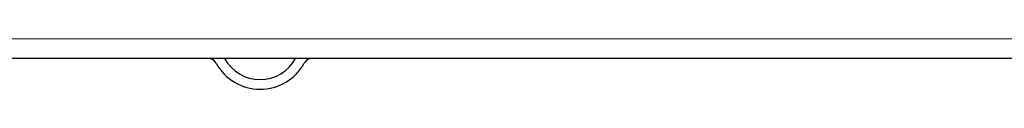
# Paper-space layout 'Blatt3' of a CAD drawing. Header units: millimetres. Extents: x 5 to 418, y 2 to 292.
# Tile 59 of 95: x 96.26 to 113.113, y 219.225 to 220.091. Entities that reach past the tile are written whole.
import ezdxf

# ---------------------------------------------------------------- set-up
doc = ezdxf.new("R2010")
doc.units = ezdxf.units.MM

psp = doc.layouts.new('Blatt3')

# ---------------------------------------------------------------- linework, layer by layer
at = {"color": 7, "linetype": 'Continuous', "lineweight": 18}
psp.add_line((54.5418, 220.0913), (133.8751, 220.0913), dxfattribs=at)
at = {"color": 7, "linetype": 'Continuous', "lineweight": 25}
psp.add_line((54.5418, 219.7579), (133.8751, 219.7579), dxfattribs=at)
for centre, radius, start, end in [((99.4751, 219.5913), 0.1667, 28.69866, 90), ((100.3751, 220.084), 0.8594, 208.69866, 331.30134), ((99.4751, 219.5913), 0.3333, 28.69866, 30), ((100.3751, 220.084), 0.6927, 208.69866, 331.30134), ((101.2751, 219.5913), 0.3333, 150, 151.30134), ((101.2751, 219.5913), 0.1667, 90, 151.30134)]:
    psp.add_arc(centre, radius, start, end, dxfattribs=at)

doc.saveas('drawing.dxf')
